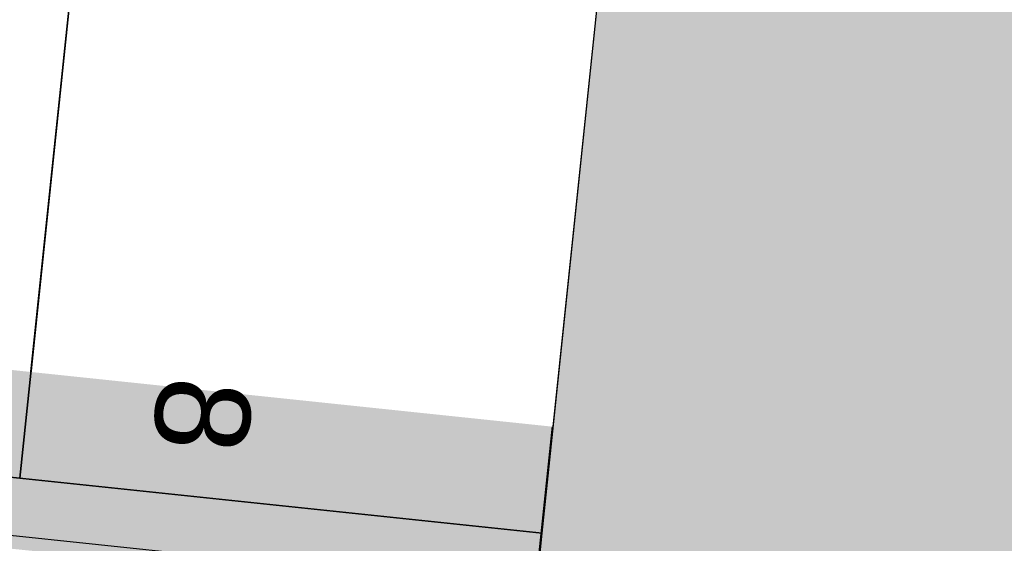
# Model space of a CAD drawing. Header units: millimetres. Extents: x -40276 to 214973, y -147941 to 35228.
# Tile 85 of 256: x -14840 to -14319, y 9620 to 9897. Entities that reach past the tile are written whole.
import ezdxf

# ---------------------------------------------------------------- set-up
doc = ezdxf.new("R2010")
doc.units = ezdxf.units.MM
doc.header["$MEASUREMENT"] = 0
doc.linetypes.add('Wipeout_Contour', pattern=[1000, 0, -1000])
for name, color, linetype in [('1._POHLED ZÁPADNÍ_2_0_plochy', 7, 'Continuous'), ('1._POHLED ZÁPADNÍ_2_Interiér - schodiště', 7, 'Continuous'), ('1._POHLED ZÁPADNÍ_2_Nové_Interiér - schodiště', 7, 'Continuous'), ('1._POHLED ZÁPADNÍ_2_Nové_Výplně - Povrchové', 7, 'Continuous'), ('1._POHLED ZÁPADNÍ_2_Nové_Výplně – Řezové', 7, 'Continuous'), ('1._POHLED ZÁPADNÍ_2_Nové_VÝTAH VAR 1', 7, 'Continuous')]:
    doc.layers.add(name, color=color, linetype=linetype)
doc.styles.add('GENEROVANÝ_STYL_1', font='txt')

msp = doc.modelspace()

# ---------------------------------------------------------------- hatches: boundary and pattern name
at = {"layer": '1._POHLED ZÁPADNÍ_2_0_plochy', "linetype": 'Continuous', "lineweight": 0, "true_color": 0x3c3525}
msp.add_hatch(color=39, dxfattribs=at).paths.add_polyline_path([(-25869.24, 653.02), (-25868.09, 309.88), (-22137.4, 321.89), (-22138.46, 646.93), (-20885.98, 651), (-20713.53, 10463.4), (-18181.94, 10198.51), (-18222.48, 9798.31), (-17178.56, 9692.55), (-17162.72, 9848.86), (-12837.13, 9407.86), (-12817.99, 11448.13), (-11148.08, 11448.18), (-11147.86, 12036.27), (-10988.08, 12036.27), (-10988.08, 13086.27), (-11147.46, 13086.27), (-11147.13, 13937.19), (-10988.08, 13937.19), (-10988.08, 14849.19), (-11146.79, 14849.19), (-11146.58, 15386.81), (-10988.08, 15386.81), (-10988.08, 16436.81), (-11146.18, 16436.81), (-11145.89, 17210.22), (-20953.17, 17986.91), (-23795.81, 18203.26)])

# ---------------------------------------------------------------- linework, layer by layer
at = {"layer": '1._POHLED ZÁPADNÍ_2_Nové_Interiér - schodiště', "color": 1, "linetype": 'Continuous', "lineweight": 25}
for p, q in [((-14563.72, 9625.19), (-17050.1, 9885.76)), ((-17053.28, 9855.48), (-14566.9, 9594.9)), ((-15116.25, 9683.1), (-14839.99, 9654.14)), ((-14839.99, 9654.14), (-14563.72, 9625.19)), ((-14566.9, 9594.9), (-14563.72, 9625.19))]:
    msp.add_line(p, q, dxfattribs=at)
at = {"layer": '1._POHLED ZÁPADNÍ_2_Nové_VÝTAH VAR 1', "color": 1, "linetype": 'Continuous', "lineweight": 25, "flags": 128}
msp.add_lwpolyline([(-12957.76, 10506.26), (-14454.86, 10664.05), (-14567.92, 9591.3), (-13070.83, 9433.51)], close=True, dxfattribs=at)

# ---------------------------------------------------------------- next in the draw order: wipeouts: each hides what was drawn before it
at = {"color": 254, "linetype": 'Wipeout_Contour', "lineweight": 0, "ltscale": 72335.392636}
msp.add_wipeout([(-14733.04, 10674.61), (-15009.31, 10703.56), (-15110.36, 9739.3), (-14834.1, 9710.34)], dxfattribs=at).dxf.layer = '1._POHLED ZÁPADNÍ_2_Nové_Výplně - Povrchové'

# ---------------------------------------------------------------- next in the draw order: linework, layer by layer
at = {"layer": '1._POHLED ZÁPADNÍ_2_Nové_Interiér - schodiště', "color": 1, "linetype": 'Continuous', "lineweight": 25}
msp.add_line((-14839.99, 9654.14), (-14736.2, 10644.52), dxfattribs=at)

# ---------------------------------------------------------------- next in the draw order: wipeouts: each hides what was drawn before it
at = {"color": 254, "linetype": 'Wipeout_Contour', "lineweight": 0, "ltscale": 71360.007664}
msp.add_wipeout([(-14733.04, 10674.61), (-14834.1, 9710.34), (-14557.83, 9681.39), (-14456.78, 10645.66)], dxfattribs=at).dxf.layer = '1._POHLED ZÁPADNÍ_2_Nové_Výplně - Povrchové'

# ---------------------------------------------------------------- next in the draw order: linework, layer by layer
at = {"layer": '1._POHLED ZÁPADNÍ_2_Nové_Interiér - schodiště', "color": 1, "linetype": 'Continuous', "lineweight": 25}
for p, q in [((-14736.2, 10644.52), (-14839.99, 9654.14)), ((-14563.72, 9625.19), (-14459.93, 10615.57))]:
    msp.add_line(p, q, dxfattribs=at)

# ---------------------------------------------------------------- next in the draw order: texts
at = {"layer": '1._POHLED ZÁPADNÍ_2_Interiér - schodiště', "color": 1, "linetype": 'Continuous', "lineweight": 25, "insert": (-14741.51, 9706.85), "char_height": 50, "attachment_point": 4, "rotation": 264.0173, "style": 'GENEROVANÝ_STYL_1'}
msp.add_mtext('\\A1;{\\pql;\\fArial|b0|i0|c238|p38;8}', dxfattribs=at)

# ---------------------------------------------------------------- next in the draw order: wipeouts: each hides what was drawn before it
at = {"color": 254, "linetype": 'Wipeout_Contour', "lineweight": 0, "ltscale": 73877.909514}
msp.add_wipeout([(-17162.43, 9851.73), (-17178.56, 9692.55), (-14335.54, 9404.54), (-14319.42, 9563.72)], dxfattribs=at).dxf.layer = '1._POHLED ZÁPADNÍ_2_Nové_Výplně – Řezové'

doc.saveas('drawing.dxf')
